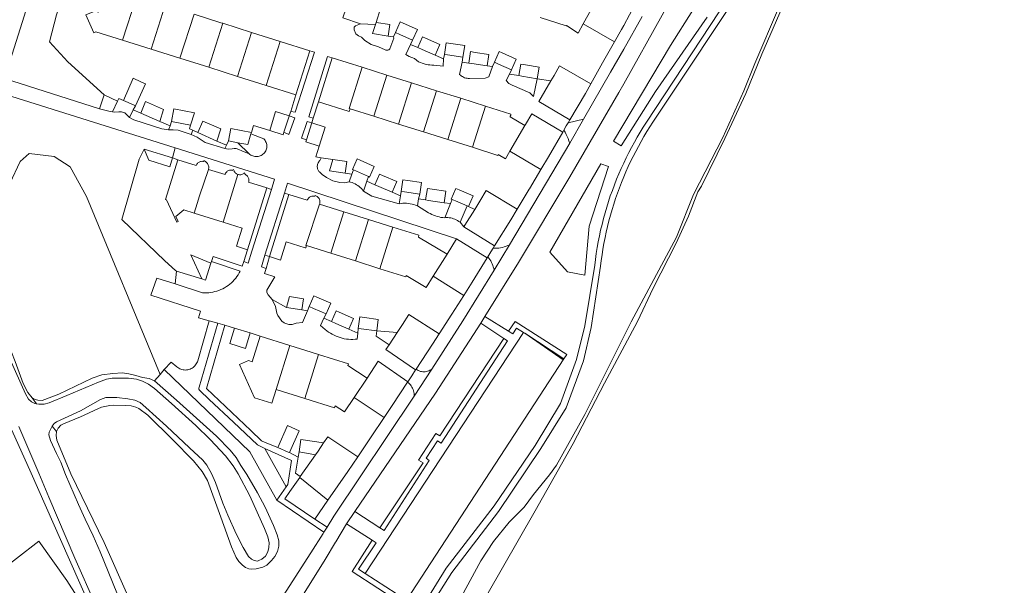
# Model space of a CAD drawing. Header units: metres. Extents: x 89888 to 94270, y 464165 to 468904.
# Tile 197 of 256: x 93874 to 94080, y 465844 to 465963. Entities that reach past the tile are written whole.
import ezdxf

# ---------------------------------------------------------------- set-up
doc = ezdxf.new("R2010")
doc.units = ezdxf.units.M
for name, color, linetype, lineweight in [('B_BEBOUWINGSGRENS_0', 251, 'CONTINUOUS', 13), ('B_TUSSENMUUR_0', 251, 'CONTINUOUS', 13), ('G_GRENS_ALGEMEEN_0', 251, 'CONTINUOUS', 13), ('T_CULTUURGRENS_0', 251, 'CONTINUOUS', 13), ('T_HEK_LIJN_0', 251, 'CONTINUOUS', 13), ('T_MUUR_30CM_LIJN_0', 251, 'CONTINUOUS', 13), ('V_WEGGRENS_0', 251, 'CONTINUOUS', 13), ('W_WATERGRENS_0', 251, 'CONTINUOUS', 13)]:
    doc.layers.add(name, color=color, linetype=linetype, lineweight=lineweight)

# ---------------------------------------------------------------- blocks, each defined once
blk = doc.blocks.new('OGT_BLOK3_ACAD_1_FMEBLOCK33')
at = {"layer": 'W_WATERGRENS_0'}
blk.add_lwpolyline([(42.78, 55.08), (40.82, 53.74), (40.24, 53.04), (28.48, 19.88), (22.49, 4.35), (10.97, -23.57), (7.21, -31.95), (-7.9, -66.69), (-11.24, -74.91), (-15.67, -84.32), (-20.51, -94.31), (-21.29, -95.44), (-23.23, -100.52), (-25.81, -106.18), (-30.61, -115.6), (-33.93, -122.58), (-40.78, -135.47), (-47.38, -148.09), (-55.31, -162.14), (-71.94, -191.2)], dxfattribs=at)

msp = doc.modelspace()

# ---------------------------------------------------------------- linework, layer by layer
at = {"layer": 'B_BEBOUWINGSGRENS_0'}
for p, q in [((93916.18, 465961.83), (93922.17, 465959.93)), ((93948.09, 465961.54), (93948.24, 465962.02)), ((93998.1, 465957.96), (93991.55, 465961.71)), ((93922.17, 465959.93), (93928.17, 465958.03)), ((93901.25, 465956.39), (93895.25, 465958.28)), ((93928.17, 465958.03), (93934.38, 465956.07)), ((93907.24, 465954.51), (93901.25, 465956.39)), ((93934.38, 465956.07), (93931.46, 465946.9)), ((93913.26, 465952.62), (93907.24, 465954.51)), ((93936.19, 465945.39), (93939.07, 465954.6)), ((93939.07, 465954.6), (93945.31, 465952.64)), ((93919.25, 465950.73), (93913.26, 465952.62)), ((93945.31, 465952.64), (93950.49, 465951.01)), ((93925.25, 465948.85), (93919.25, 465950.73)), ((93950.49, 465951.01), (93955.64, 465949.39)), ((93955.64, 465949.39), (93960.86, 465947.74)), ((93931.46, 465946.9), (93925.25, 465948.85)), ((93960.86, 465947.74), (93965.94, 465946.14)), ((93965.94, 465946.14), (93971.09, 465944.52)), ((93903.03, 465941.31), (93899.03, 465943.05)), ((93947.77, 465942.38), (93942.81, 465943.95)), ((93909.48, 465940.55), (93905.47, 465941.33)), ((93930.04, 465942.38), (93928.99, 465939.04)), ((93930.07, 465942.51), (93930.04, 465942.38)), ((93933.68, 465937.44), (93934.8, 465941.01)), ((93952.92, 465940.76), (93947.77, 465942.38)), ((93914.96, 465937.22), (93910.97, 465938.99)), ((93922.17, 465938.97), (93922.09, 465938.72)), ((93958.13, 465939.12), (93952.92, 465940.76)), ((93963.23, 465937.52), (93958.13, 465939.12)), ((93919.35, 465936.86), (93917.4, 465937.24)), ((93968.38, 465935.9), (93963.23, 465937.52)), ((93899.74, 465935.53), (93905.69, 465933.71)), ((93982.7, 465931.25), (93976.23, 465935.11)), ((93925.4, 465927.41), (93921.36, 465914.51)), ((93925.96, 465913.06), (93930.02, 465926.03)), ((93936.44, 465924.02), (93941.48, 465922.44)), ((93941.48, 465922.44), (93946.63, 465920.82)), ((93967.56, 465923.51), (93967.26, 465923.64)), ((93916.26, 465920.27), (93910.24, 465922.15)), ((93946.63, 465920.82), (93951.77, 465919.21)), ((93973, 465915.29), (93966.62, 465919.31)), ((93963.07, 465913.54), (93965.07, 465916.8)), ((93965.07, 465916.8), (93971.45, 465912.78)), ((93938.76, 465913.77), (93933.69, 465915.36)), ((93943.91, 465912.15), (93938.76, 465913.77)), ((93949.05, 465910.54), (93943.91, 465912.15)), ((93966.56, 465904.93), (93960.18, 465908.98)), ((93932.73, 465901.91), (93929.5, 465902.41)), ((93918.66, 465898.13), (93921.92, 465897.11)), ((93924.03, 465896.46), (93930.23, 465894.49)), ((93950.95, 465894.64), (93952.62, 465897.17)), ((93956.59, 465889.51), (93956.51, 465889.39)), ((93933.36, 465883.39), (93927.36, 465885.28)), ((93954.89, 465886.92), (93954.83, 465886.83)), ((93949.93, 465879.42), (93943.65, 465883.61)), ((93931.94, 465871.16), (93932.13, 465872.29)), ((93932.28, 465866.92), (93932.4, 465867.09)), ((93938.17, 465862.18), (93932.28, 465866.92))]:
    msp.add_line(p, q, dxfattribs=at)
for points in [[(93895.25, 465958.28), (93889.66, 465960.04), (93889.22, 465959.83), (93887.6, 465963.56), (93889.48, 465964.36), (93890.23, 465964.12), (93891.92, 465969.47)], [(94002.43, 465965.79), (94000, 465961.34), (93999.57, 465960.55), (93998.1, 465957.96)], [(93910.18, 465963.72), (93915.79, 465961.95), (93916.18, 465961.83)], [(93950.77, 465959.16), (93947.5, 465959.68), (93948.09, 465961.54)], [(93948.24, 465962.02), (93951.14, 465961.56), (93950.77, 465959.16)], [(93952.29, 465959.91), (93953.28, 465962.14), (93953.92, 465961.86), (93956.87, 465960.54), (93955.88, 465958.31)], [(93991.55, 465961.71), (93990.48, 465959.79), (93988.02, 465961.38), (93988, 465961.31), (93982.56, 465963.01)], [(93955.88, 465958.31), (93953.19, 465959.51), (93952.29, 465959.91)], [(93956.98, 465956.74), (93957.95, 465958.97), (93958.59, 465958.7), (93961.54, 465957.4), (93960.56, 465955.17)], [(93962.51, 465955.33), (93962.88, 465957.75), (93963.9, 465957.59), (93966.77, 465957.15), (93966.4, 465954.73)], [(93960.56, 465955.17), (93957.86, 465956.36), (93956.98, 465956.74)], [(93966.4, 465954.73), (93963.17, 465955.23), (93962.51, 465955.33)], [(93967.6, 465953.51), (93967.96, 465955.91), (93968.97, 465955.75), (93971.81, 465955.33), (93971.45, 465952.93)], [(93972.97, 465953.69), (93973.96, 465955.92), (93974.58, 465955.65), (93977.55, 465954.34), (93976.56, 465952.1)], [(93971.45, 465952.93), (93968.24, 465953.42), (93967.6, 465953.51)], [(93976.56, 465952.1), (93973.85, 465953.3), (93972.97, 465953.69)], [(93978.1, 465950.88), (93978.49, 465953.27), (93979.47, 465953.11), (93982.34, 465952.64), (93981.95, 465950.24)], [(93984.8, 465949.77), (93985.47, 465950.91), (93986.6, 465952.91), (93993.14, 465949.16)], [(93895.43, 465945.7), (93897.49, 465950.33), (93899.09, 465949.61), (93900.01, 465949.2), (93897.95, 465944.58)], [(93981.95, 465950.24), (93978.74, 465950.77), (93978.1, 465950.88)], [(93988.75, 465941.63), (93982.25, 465945.45), (93984.8, 465949.77)], [(93993.14, 465949.16), (93992.01, 465947.15), (93988.75, 465941.63)], [(93897.95, 465944.58), (93897.54, 465944.76), (93895.43, 465945.7)], [(93899.03, 465943.05), (93900.07, 465945.46), (93903.83, 465943.83), (93903.03, 465941.31)], [(93942.81, 465943.95), (93942.63, 465943.37), (93942.43, 465943.44), (93936.19, 465945.39)], [(93905.47, 465941.33), (93905.97, 465943.91), (93910.25, 465943.08), (93909.48, 465940.55)], [(93926, 465939.41), (93927.25, 465943.39), (93930.07, 465942.51)], [(93971.09, 465944.52), (93976.43, 465942.84), (93976.38, 465942.65), (93976.3, 465942.4), (93976.26, 465942.29), (93979.36, 465940.46)], [(93979.36, 465940.46), (93979.5, 465940.7), (93980.77, 465942.9), (93987.27, 465939.08)], [(93910.97, 465938.99), (93912.03, 465941.39), (93915.77, 465939.73), (93914.96, 465937.22)], [(93934.8, 465941.01), (93937.62, 465940.12), (93936.36, 465936.16)], [(93917.4, 465937.24), (93917.9, 465939.8), (93922.17, 465938.97)], [(93928.99, 465939.04), (93928.82, 465938.51), (93926, 465939.41)], [(93987.27, 465939.08), (93984.3, 465933.91), (93982.7, 465931.25)], [(93922.09, 465938.72), (93921.4, 465936.47), (93919.35, 465936.86)], [(93936.36, 465936.16), (93933.56, 465937.04), (93933.68, 465937.44)], [(93905.69, 465933.71), (93905.1, 465931.83), (93900.77, 465933.2), (93899.74, 465935.53)], [(93976.23, 465935.11), (93975.27, 465933.52), (93973.77, 465934.39), (93973.72, 465934.21), (93968.38, 465935.9)], [(93910.24, 465922.15), (93908.07, 465922.83), (93906.39, 465921.41), (93906.86, 465920.39), (93906.57, 465920.25), (93904.4, 465924.96), (93904.22, 465925.02), (93906.83, 465933.31)], [(93906.83, 465933.31), (93910.64, 465932.11), (93910.7, 465932.26), (93910.78, 465932.4), (93910.88, 465932.53), (93910.99, 465932.65), (93911.12, 465932.74), (93911.25, 465932.83), (93911.4, 465932.9), (93911.55, 465932.94), (93911.71, 465932.97), (93911.87, 465932.98), (93912.04, 465932.97), (93912.19, 465932.94), (93912.26, 465933.12), (93912.43, 465933.04), (93912.6, 465932.94), (93912.74, 465932.82), (93912.88, 465932.69), (93912.99, 465932.54), (93913.09, 465932.37), (93913.16, 465932.2), (93913.22, 465932.02), (93913.25, 465931.83), (93913.26, 465931.72), (93913.26, 465931.62), (93913.25, 465931.51), (93913.23, 465931.41), (93913.21, 465931.3)], [(93941.77, 465930.52), (93938.49, 465931.01), (93939.2, 465933.35)], [(93939.2, 465933.35), (93942.12, 465932.92), (93941.77, 465930.52)], [(93943.49, 465931.19), (93943.28, 465931.28), (93944.27, 465933.49), (93944.89, 465933.22), (93947.85, 465931.91), (93946.87, 465929.69), (93946.68, 465929.77)], [(93913.21, 465931.3), (93916.66, 465930.22), (93916.71, 465930.38), (93916.79, 465930.53), (93916.89, 465930.67), (93917.01, 465930.79), (93917.14, 465930.9), (93917.28, 465930.98), (93917.43, 465931.05), (93917.6, 465931.1), (93917.76, 465931.13), (93917.93, 465931.13), (93918.1, 465931.11), (93918.26, 465931.07), (93918.3, 465931.23), (93918.47, 465931.24), (93918.51, 465931.11), (93918.55, 465930.97), (93918.61, 465930.85), (93918.68, 465930.73), (93918.77, 465930.62), (93918.87, 465930.52), (93918.97, 465930.43), (93919.09, 465930.35), (93919.21, 465930.28), (93919.34, 465930.23)], [(93919.34, 465930.23), (93919.5, 465930.19), (93919.66, 465930.16), (93919.82, 465930.16), (93919.98, 465930.18), (93920.14, 465930.21), (93920.29, 465930.27), (93920.44, 465930.34), (93920.57, 465930.43), (93920.69, 465930.54), (93920.83, 465930.42), (93920.79, 465930.26), (93920.95, 465930.2), (93921.09, 465930.11), (93921.22, 465930), (93921.34, 465929.88), (93921.44, 465929.75), (93921.52, 465929.6), (93921.59, 465929.44), (93921.63, 465929.28), (93921.65, 465929.11), (93921.64, 465928.94), (93921.62, 465928.77), (93921.57, 465928.61), (93925.4, 465927.41)], [(93946.68, 465929.77), (93944.15, 465930.89), (93943.49, 465931.19)], [(93947.99, 465928.08), (93948.96, 465930.3), (93949.55, 465930.04), (93952.55, 465928.73), (93951.57, 465926.51)], [(93953.5, 465926.69), (93953.85, 465929.1), (93954.91, 465928.95), (93957.76, 465928.52), (93957.4, 465926.11)], [(93951.57, 465926.51), (93948.82, 465927.72), (93947.99, 465928.08)], [(93957.4, 465926.11), (93954.16, 465926.59), (93953.5, 465926.69)], [(93958.6, 465924.92), (93958.96, 465927.32), (93959.97, 465927.16), (93962.84, 465926.73), (93962.48, 465924.33)], [(93964.13, 465925.02), (93963.96, 465925.1), (93964.94, 465927.32), (93965.59, 465927.04), (93968.54, 465925.73), (93967.56, 465923.51)], [(93968.86, 465922.93), (93969.95, 465924.68), (93971.27, 465926.87), (93977.74, 465923.01)], [(93930.02, 465926.03), (93933.86, 465924.83), (93933.92, 465924.98), (93934.01, 465925.12), (93934.1, 465925.25), (93934.21, 465925.36), (93934.34, 465925.46), (93934.48, 465925.55), (93934.62, 465925.61), (93934.78, 465925.66), (93934.94, 465925.69), (93935.1, 465925.7), (93935.26, 465925.69), (93935.42, 465925.66), (93935.48, 465925.84), (93935.65, 465925.77), (93935.82, 465925.69), (93935.96, 465925.59), (93936.1, 465925.47), (93936.22, 465925.33), (93936.32, 465925.18), (93936.4, 465925.02), (93936.46, 465924.85), (93936.5, 465924.67), (93936.51, 465924.54), (93936.51, 465924.41), (93936.5, 465924.28), (93936.47, 465924.15), (93936.44, 465924.02)], [(93962.48, 465924.33), (93959.23, 465924.82), (93958.6, 465924.92)], [(93967.26, 465923.64), (93964.85, 465924.7), (93964.13, 465925.02)], [(93966.62, 465919.31), (93966.81, 465919.6), (93968.86, 465922.93)], [(93977.74, 465923.01), (93976.38, 465920.74), (93973, 465915.29)], [(93921.36, 465914.51), (93919.04, 465915.23), (93920.23, 465919.03), (93916.26, 465920.27)], [(93951.77, 465919.21), (93957.19, 465917.51), (93957.08, 465917.15), (93963.07, 465913.54)], [(93933.69, 465915.36), (93933.54, 465914.88), (93933.43, 465914.92), (93929.47, 465916.16), (93928.27, 465912.34), (93925.96, 465913.06)], [(93911.8, 465908.39), (93909.55, 465913.45), (93913.69, 465911.7)], [(93971.45, 465912.78), (93968.33, 465907.7), (93966.56, 465904.93)], [(93913.69, 465911.7), (93912.57, 465908.17), (93911.8, 465908.39)], [(93960.18, 465908.98), (93958.69, 465906.62), (93954.56, 465909.14), (93954.47, 465908.84), (93949.05, 465910.54)], [(93929.5, 465902.41), (93930.14, 465904.74), (93933.1, 465904.27), (93932.73, 465901.91)], [(93934.24, 465902.65), (93935.21, 465904.87), (93935.88, 465904.58), (93938.78, 465903.3), (93937.8, 465901.08)], [(93937.8, 465901.08), (93935.15, 465902.25), (93934.24, 465902.65)], [(93938.93, 465899.47), (93939.91, 465901.7), (93940.54, 465901.42), (93943.5, 465900.12), (93942.52, 465897.9)], [(93944.5, 465898.05), (93944.82, 465900.45), (93945.85, 465900.31), (93948.69, 465899.93), (93948.37, 465897.53)], [(93952.62, 465897.17), (93953.74, 465898.85), (93955.1, 465900.99), (93961.46, 465896.94)], [(93921.92, 465897.11), (93920.92, 465893.85), (93917.67, 465894.87), (93918.66, 465898.13)], [(93942.52, 465897.9), (93939.81, 465899.09), (93938.93, 465899.47)], [(93948.37, 465897.53), (93945.11, 465897.97), (93944.5, 465898.05)], [(93927.36, 465885.28), (93926.46, 465882.42), (93922.82, 465883.58), (93919.68, 465890.54), (93921.56, 465891.36), (93922.34, 465891.1), (93924.03, 465896.46)], [(93961.46, 465896.94), (93960.07, 465894.76), (93956.59, 465889.51)], [(93930.23, 465894.49), (93934.7, 465893.08), (93936.23, 465892.59)], [(93956.51, 465889.39), (93950.31, 465893.67), (93950.95, 465894.64)], [(93936.23, 465892.59), (93942.45, 465890.63), (93942.34, 465890.31), (93946.37, 465887.68)], [(93946.37, 465887.68), (93948.68, 465891.21), (93954.89, 465886.92)], [(93954.83, 465886.83), (93951.63, 465881.95), (93949.93, 465879.42)], [(93943.65, 465883.61), (93941.63, 465880.6), (93939.68, 465881.84), (93939.55, 465881.44), (93933.36, 465883.39)], [(93927.67, 465873.17), (93929.7, 465877.78), (93931.38, 465877.01)], [(93931.38, 465877.01), (93932.16, 465876.65), (93930.13, 465872.1)], [(93937.26, 465874.11), (93938.13, 465875.4), (93944.4, 465871.22)], [(93930.13, 465872.1), (93929.89, 465872.2), (93927.67, 465873.17)], [(93932.13, 465872.29), (93932.54, 465874.84), (93937.26, 465874.11)], [(93932.4, 465867.09), (93931.39, 465867.77), (93931.94, 465871.16)], [(93944.4, 465871.22), (93942.33, 465868.15), (93938.17, 465862.18)]]:
    msp.add_lwpolyline(points, dxfattribs=at)
at = {"layer": 'B_TUSSENMUUR_0'}
for p, q in [((93895.25, 465958.28), (93898.18, 465967.5)), ((93901.25, 465956.39), (93904.18, 465965.61)), ((93991.55, 465961.71), (93994.71, 465967.38)), ((93907.24, 465954.51), (93910.18, 465963.72)), ((93913.26, 465952.62), (93916.18, 465961.83)), ((93919.25, 465950.73), (93922.17, 465959.93)), ((93925.25, 465948.85), (93928.17, 465958.03)), ((93947.77, 465942.38), (93950.49, 465951.01)), ((93955.64, 465949.39), (93952.92, 465940.76)), ((93958.13, 465939.12), (93960.86, 465947.74)), ((93963.23, 465937.52), (93965.94, 465946.14)), ((93968.38, 465935.9), (93971.09, 465944.52)), ((93976.23, 465935.11), (93979.36, 465940.46)), ((93919.34, 465930.23), (93916.26, 465920.27)), ((93941.48, 465922.44), (93938.76, 465913.77)), ((93946.63, 465920.82), (93943.91, 465912.15)), ((93951.77, 465919.21), (93949.05, 465910.54)), ((93963.07, 465913.54), (93960.18, 465908.98)), ((93930.23, 465894.49), (93927.36, 465885.28)), ((93943.65, 465883.61), (93946.37, 465887.68)), ((93935.59, 465871.66), (93932.13, 465872.29)), ((93932.4, 465867.09), (93935.59, 465871.66))]:
    msp.add_line(p, q, dxfattribs=at)
for points in [[(93942.81, 465943.95), (93942.61, 465944.01), (93945.31, 465952.64)], [(93913.21, 465931.3), (93911.35, 465925.73), (93910.85, 465924.13), (93910.24, 465922.15)], [(93936.44, 465924.02), (93933.58, 465915.39), (93933.69, 465915.36)], [(93933.36, 465883.39), (93935.04, 465888.77), (93935.61, 465890.61), (93936.23, 465892.59)], [(93937.26, 465874.11), (93936.13, 465872.43), (93935.59, 465871.66)]]:
    msp.add_lwpolyline(points, dxfattribs=at)
at = {"layer": 'G_GRENS_ALGEMEEN_0'}
msp.add_line((93905.69, 465933.71), (93906.83, 465933.31), dxfattribs=at)
msp.add_lwpolyline([(93942.68, 465967.07), (93949.14, 465964.88), (93948.24, 465962.02)], dxfattribs=at)
at = {"layer": 'T_CULTUURGRENS_0'}
for p, q in [((94006.67, 465947.57), (94017.45, 465963.08)), ((93891.4, 465946.86), (93890.45, 465943.97)), ((93895.1, 465920.81), (93904.09, 465912.15)), ((93925.02, 465913.36), (93925.96, 465913.06)), ((93906.23, 465907.34), (93906.5, 465910.01)), ((93906.5, 465910.01), (93911.8, 465908.39)), ((93977.58, 465898.13), (93979.05, 465897.22)), ((93979.05, 465897.22), (93979.06, 465897.22)), ((93988.1, 465892.63), (93987.5, 465891.72)), ((93987.5, 465891.72), (93988.1, 465892.63)), ((93903.95, 465889.44), (93903.12, 465888.4)), ((93901.92, 465887.11), (93903.12, 465888.4)), ((93876.34, 465883.57), (93877.23, 465882.29)), ((93880.51, 465877.64), (93881.41, 465876.5)), ((93924.96, 465872.93), (93929.47, 465864.95)), ((93958.05, 465869.96), (93949.05, 465856.39)), ((93935.47, 465858.22), (93938.17, 465862.18)), ((93944.6, 465847.73), (93945.93, 465846.84)), ((93945.93, 465846.84), (93954.57, 465841.26))]:
    msp.add_line(p, q, dxfattribs=at)
for points in [[(93884.16, 465970.95), (93883.32, 465968.97), (93881.42, 465963.58), (93879.97, 465957.94), (93883.83, 465953.78), (93891.4, 465946.86)], [(93965.18, 465840.32), (93970.11, 465849.49), (93972.81, 465853.49), (93976.03, 465857.53), (93979.18, 465860.72), (93981.17, 465863.35), (93984.47, 465867.42), (93985.96, 465869.46), (93991.87, 465880.05), (94001.58, 465899.42), (94011.03, 465917.09), (94014.58, 465926.07), (94020.75, 465937.93), (94025.15, 465947.7), (94027.42, 465953.4), (94032.35, 465964.97)], [(94014.46, 465964.57), (94009.8, 465957.19), (93997.87, 465937.2), (93999.46, 465936.24), (94006.67, 465947.57)], [(93884.3, 465931.82), (93880.97, 465933.96), (93875.73, 465934.6), (93873.82, 465932.93), (93871.68, 465928.33), (93869.45, 465920.86), (93865.01, 465909.98), (93861.84, 465904.4)], [(93903.12, 465888.4), (93887.72, 465925.62), (93884.3, 465931.82)], [(93984.57, 465913.97), (93988.27, 465909.86), (93991.91, 465909.21), (93992.8, 465919.45), (93996.81, 465931.89), (93995.25, 465932.47), (93984.57, 465913.97)], [(93903.95, 465889.44), (93905.43, 465891.03), (93906.59, 465890.02), (93906.78, 465889.87), (93906.99, 465889.74), (93907.2, 465889.62), (93907.43, 465889.53), (93907.66, 465889.45), (93907.91, 465889.4), (93908.15, 465889.37), (93908.4, 465889.36), (93908.64, 465889.37), (93908.89, 465889.41), (93909.12, 465889.47), (93909.36, 465889.55), (93909.58, 465889.65), (93909.8, 465889.77), (93910, 465889.91), (93910.19, 465890.07), (93910.36, 465890.25), (93910.52, 465890.44), (93910.66, 465890.64), (93910.78, 465890.85), (93910.88, 465891.08), (93910.95, 465891.31), (93913.34, 465899.63)], [(93975.95, 465897.46), (93977.29, 465899.47), (93988.1, 465892.63)], [(93977.58, 465898.13), (93976.83, 465896.91), (93975.95, 465897.46)], [(93870.48, 465897.02), (93872.76, 465891.14), (93874.46, 465886.53), (93875.41, 465884.65), (93876.34, 465883.57)], [(93974.93, 465895.97), (93975.74, 465895.44), (93961.84, 465874.08), (93961.08, 465874.56), (93958.68, 465870.96), (93959.35, 465870.47), (93949.91, 465855.82), (93949.05, 465856.39)], [(93974.93, 465895.97), (93961.55, 465875.61), (93960.73, 465876.1), (93957.13, 465870.51), (93958.05, 465869.96)], [(93979.06, 465897.22), (93979.18, 465897.15), (93979.31, 465897.05)], [(93979.31, 465897.05), (93987.37, 465891.51), (93987.5, 465891.72)], [(93927.5, 465862.14), (93921.83, 465872.29), (93903.95, 465889.44)], [(93876.34, 465883.57), (93876.99, 465883.19), (93877.5, 465883.04), (93878.42, 465883.02), (93881.93, 465884.34), (93888.89, 465887.66), (93890.91, 465888.32), (93893.18, 465888.66), (93895.24, 465888.74), (93896.58, 465888.57), (93898.04, 465888.2), (93899.41, 465887.78), (93900.78, 465887.59), (93901.92, 465887.11)], [(93901.92, 465887.11), (93906.55, 465883.05), (93914.85, 465875.5), (93917.72, 465872.61), (93918.96, 465871.05), (93919.99, 465869.37), (93921.19, 465867.49), (93923.45, 465863.67), (93925.03, 465860.72), (93926.81, 465856.88), (93927.55, 465854.92), (93927.9, 465853.69), (93927.91, 465852.54), (93927.63, 465851.43), (93927.1, 465850.41), (93926.4, 465849.53), (93925.41, 465848.6), (93924.54, 465848.16), (93923.19, 465847.8), (93922.3, 465847.76), (93921.62, 465847.83), (93920.93, 465848.1), (93920.31, 465848.54), (93919.58, 465849.32), (93918.99, 465850.19), (93917.99, 465852.41), (93915.8, 465858.61), (93914.13, 465863.19), (93913.01, 465866.25), (93911.89, 465868.13), (93910.04, 465870.36), (93905.67, 465874.87), (93900.51, 465879.91), (93898.67, 465881.32), (93898.05, 465881.61), (93897.02, 465881.86), (93895.85, 465881.94), (93893.44, 465882.03), (93892.58, 465881.93), (93890.86, 465881.56), (93889.44, 465880.98), (93888.12, 465880.37), (93886.44, 465879.54), (93882.92, 465878.11), (93882.37, 465877.8), (93881.79, 465877.18), (93881.41, 465876.5)], [(93907.15, 465811.28), (93906.36, 465810.5), (93905.66, 465810.11), (93905.06, 465809.92), (93904.42, 465809.85), (93903.68, 465809.95), (93902.94, 465810.19), (93901.75, 465810.88), (93901.02, 465811.61), (93900.33, 465812.77), (93897.7, 465818.98), (93893.68, 465827.95), (93888.46, 465839.92), (93882.3, 465853.94), (93876.16, 465867.79), (93872.07, 465876.79)], [(93881.41, 465876.5), (93881.36, 465875.7), (93881.52, 465874.69), (93884.41, 465867.66), (93891.4, 465853.31), (93896.65, 465841.53), (93902.51, 465828.2), (93905.22, 465822.1), (93906.82, 465818.17), (93907.59, 465816.29), (93907.8, 465815.22), (93907.91, 465813.56), (93907.65, 465812.16)], [(93954.57, 465841.26), (93953.99, 465840.28), (93943.26, 465847.23), (93947.4, 465853.77)], [(93947.4, 465853.77), (93948.23, 465853.24), (93944.6, 465847.73)]]:
    msp.add_lwpolyline(points, dxfattribs=at)
at = {"layer": 'T_HEK_LIJN_0'}
msp.add_line((93891.4, 465946.86), (93894.19, 465945.55), dxfattribs=at)
for points in [[(93899.74, 465935.53), (93898.74, 465933.41), (93895.1, 465920.81)], [(93904.09, 465912.15), (93906.33, 465910.15), (93906.5, 465910.01)]]:
    msp.add_lwpolyline(points, dxfattribs=at)
at = {"layer": 'T_MUUR_30CM_LIJN_0'}
for p, q in [((93920.58, 465912.01), (93921.36, 465914.51)), ((93925.96, 465913.06), (93925.23, 465910.56))]:
    msp.add_line(p, q, dxfattribs=at)
for points in [[(93998.1, 465957.96), (93995.6, 465953.53), (93993.14, 465949.16)], [(93982.7, 465931.25), (93980.28, 465927.21), (93980.24, 465927.14), (93977.74, 465923.01)], [(93966.56, 465904.93), (93964.06, 465901.03), (93961.46, 465896.94)], [(93949.93, 465879.42), (93947.2, 465875.37), (93944.4, 465871.22)]]:
    msp.add_lwpolyline(points, dxfattribs=at)
at = {"layer": 'V_WEGGRENS_0'}
for p, q in [((93870.56, 465950.25), (93878.37, 465975.02)), ((93952.29, 465959.91), (93951.88, 465958.99)), ((93950.77, 465959.16), (93951.88, 465958.99)), ((93955.47, 465957.4), (93955.88, 465958.31)), ((93955.47, 465957.4), (93956.98, 465956.74)), ((93962.51, 465955.33), (93962.36, 465954.38)), ((93960.56, 465955.17), (93962.36, 465954.38)), ((93966.24, 465953.72), (93966.4, 465954.73)), ((93966.24, 465953.72), (93967.6, 465953.51)), ((93972.97, 465953.69), (93972.56, 465952.77)), ((93971.45, 465952.93), (93972.56, 465952.77)), ((93976.16, 465951.2), (93976.56, 465952.1)), ((93976.16, 465951.2), (93978.1, 465950.88)), ((93890.45, 465943.97), (93870.56, 465950.25)), ((93984.8, 465949.77), (93981.95, 465950.24)), ((93869.6, 465947.3), (93906.23, 465935.8)), ((93894.19, 465945.55), (93893.13, 465943.3)), ((93930.44, 465943.4), (93931.46, 465946.9)), ((93936.19, 465945.39), (93935.11, 465942.01)), ((93896.71, 465942.16), (93897.46, 465943.73)), ((93897.46, 465943.73), (93897.95, 465944.58)), ((93897.46, 465943.73), (93899.03, 465943.05)), ((93930.44, 465943.4), (93930.07, 465942.51)), ((93903.03, 465941.31), (93905.17, 465940.38)), ((93905.47, 465941.33), (93905.17, 465940.38)), ((93930.07, 465942.51), (93931.23, 465942.03)), ((93933.81, 465941.27), (93934.8, 465941.01)), ((93934.8, 465941.01), (93935.11, 465942.01)), ((93991.61, 465941.75), (93988.38, 465941.01)), ((93988.38, 465941.01), (93988.75, 465941.63)), ((93988.71, 465936.77), (93991.61, 465941.75)), ((93905.17, 465940.38), (93904.86, 465939.55)), ((93909.59, 465938.56), (93909.9, 465939.46)), ((93909.9, 465939.46), (93910.97, 465938.99)), ((93987.27, 465939.08), (93987.49, 465939.48)), ((93910.83, 465938.04), (93909.59, 465938.56)), ((93914.96, 465937.22), (93916.97, 465936.33)), ((93917.4, 465937.24), (93916.97, 465936.33)), ((93921.68, 465934.57), (93919.35, 465936.86)), ((93988.71, 465936.77), (93976.13, 465915.54)), ((93906.23, 465935.8), (93905.69, 465933.71)), ((93916.97, 465936.33), (93916.65, 465935.68)), ((93936.79, 465933.71), (93939.2, 465933.35)), ((93941.77, 465930.52), (93943.18, 465930.31)), ((93943.49, 465931.19), (93943.18, 465930.31)), ((93943.18, 465930.31), (93942.6, 465928.69)), ((93945.61, 465926.77), (93946.34, 465928.81)), ((93946.34, 465928.81), (93946.68, 465929.77)), ((93946.34, 465928.81), (93947.99, 465928.08)), ((93925.4, 465927.41), (93926.35, 465927.12)), ((93951.57, 465926.51), (93953.35, 465925.73)), ((93953.5, 465926.69), (93953.35, 465925.73)), ((93925.02, 465913.36), (93929.07, 465926.32)), ((93929.07, 465926.32), (93930.02, 465926.03)), ((93953.35, 465925.73), (93953.09, 465924.12)), ((93956.87, 465923.66), (93957.12, 465925.14)), ((93957.12, 465925.14), (93957.4, 465926.11)), ((93957.12, 465925.14), (93958.6, 465924.92)), ((93964.13, 465925.02), (93963.78, 465924.13)), ((93962.48, 465924.33), (93963.78, 465924.13)), ((93963.78, 465924.13), (93962.6, 465921.17)), ((93965.79, 465920.23), (93967.26, 465923.64)), ((93967.56, 465923.51), (93968.86, 465922.93)), ((93966.62, 465919.31), (93965.79, 465920.23)), ((93972.71, 465914.81), (93973, 465915.29)), ((93972.91, 465910.2), (93976.13, 465915.54)), ((93913.69, 465911.7), (93913.82, 465912.04)), ((93971.45, 465912.78), (93971.61, 465913.04)), ((93926.54, 465904.09), (93929.5, 465902.41)), ((93932.73, 465901.91), (93933.9, 465901.72)), ((93934.24, 465902.65), (93933.9, 465901.72)), ((93937.33, 465900.18), (93937.8, 465901.08)), ((93937.33, 465900.18), (93938.93, 465899.47)), ((93971, 465900.51), (93970.13, 465899.12)), ((93975.95, 465897.46), (93971, 465900.51)), ((93913.34, 465899.63), (93915.16, 465899.13)), ((93916.63, 465898.73), (93915.16, 465899.13)), ((93916.63, 465898.73), (93918.66, 465898.13)), ((93942.52, 465897.9), (93944.43, 465897.05)), ((93944.5, 465898.05), (93944.43, 465897.05)), ((93970.13, 465899.12), (93974.93, 465895.97)), ((93979.05, 465897.22), (93977.58, 465898.13)), ((93921.92, 465897.11), (93924.03, 465896.46)), ((93945.93, 465846.84), (93979.05, 465897.22)), ((93948.37, 465897.53), (93952.62, 465897.17)), ((93979.06, 465897.22), (93979.05, 465897.22)), ((93979.05, 465897.22), (93979.05, 465897.22)), ((93979.31, 465897.05), (93979.06, 465897.22)), ((93987.5, 465891.72), (93979.31, 465897.05)), ((93954.57, 465841.26), (93987.5, 465891.72)), ((93987.5, 465891.72), (93987.5, 465891.72)), ((93956.22, 465883.92), (93959.93, 465889.57)), ((93931.94, 465871.16), (93930.13, 465872.1)), ((93929.47, 465864.95), (93927.5, 465862.14)), ((93927.5, 465862.14), (93937.33, 465855.49)), ((93943.83, 465859.81), (93942.03, 465857.18)), ((93949.05, 465856.39), (93943.83, 465859.81)), ((93937.99, 465856.54), (93935.47, 465858.22)), ((93937.33, 465855.49), (93937.99, 465856.54)), ((93939.8, 465853.42), (93942.03, 465857.18)), ((93942.03, 465857.18), (93947.4, 465853.77)), ((93937.33, 465855.49), (93937.16, 465855.22))]:
    msp.add_line(p, q, dxfattribs=at)
for points in [[(93971, 465900.51), (93978.02, 465911.8), (93988.75, 465929.71), (93999.01, 465947.38), (94000, 465949.16), (94008.04, 465963.5), (94017.85, 465981.68), (94026.15, 465997.7), (94027.29, 466000), (94034.77, 466015.1), (94043.19, 466032.9)], [(93954.52, 465831.9), (93964.06, 465847.07), (93973.84, 465859.77), (93982.68, 465872.96), (93987.95, 465881.48), (93991.6, 465891.26), (93993.23, 465898.23), (93995.17, 465911.05), (93995.32, 465912.25), (93995.48, 465913.45), (93995.67, 465914.64), (93995.88, 465915.83), (93996.11, 465917.02), (93996.36, 465918.2), (93996.63, 465919.37), (93996.92, 465920.55), (93997.24, 465921.71), (93997.57, 465922.88), (93997.92, 465924.03), (93998.3, 465925.18), (93998.69, 465926.32), (93999.11, 465927.46), (93999.54, 465928.58), (94000, 465929.7), (94000.46, 465930.79), (94000.95, 465931.87), (94001.45, 465932.94), (94001.97, 465934.01), (94002.51, 465935.06), (94003.07, 465936.1), (94003.65, 465937.14), (94004.24, 465938.16), (94004.85, 465939.18), (94005.48, 465940.18), (94006.13, 465941.17), (94026.67, 465972.11)], [(94025.78, 465973.09), (94004.76, 465941.13), (94004.1, 465940.11), (94003.46, 465939.07), (94002.84, 465938.02), (94002.23, 465936.96), (94001.64, 465935.89), (94001.08, 465934.81), (94000.53, 465933.72), (94000, 465932.62), (93999.48, 465931.49), (93998.99, 465930.36), (93998.51, 465929.22), (93998.06, 465928.06), (93997.63, 465926.9), (93997.21, 465925.73), (93996.82, 465924.56), (93996.45, 465923.38), (93996.1, 465922.19), (93995.78, 465920.99), (93995.47, 465919.79), (93995.19, 465918.59), (93994.93, 465917.38), (93994.69, 465916.16), (93994.47, 465914.94), (93994.28, 465913.72), (93994.11, 465912.49), (93993.96, 465911.27)], [(93944.95, 465961.72), (93941.32, 465962.94), (93942.68, 465967.07)], [(93951.88, 465958.99), (93951.93, 465958.72), (93951.14, 465956.47), (93951.04, 465956.38), (93950.93, 465956.3), (93950.81, 465956.25), (93950.68, 465956.21), (93950.55, 465956.19), (93950.42, 465956.2), (93950.29, 465956.22), (93950.16, 465956.26), (93948.74, 465956.87), (93947.2, 465957.37), (93945.9, 465958.22), (93945.2, 465958.94), (93944.54, 465959.18), (93944.02, 465959.65), (93943.63, 465960.46), (93943.66, 465960.98), (93943.95, 465961.31), (93944.95, 465961.72)], [(93944.95, 465961.72), (93946.54, 465961.65), (93948.09, 465961.54)], [(94003.87, 465963.27), (94000, 465956.41), (93997.28, 465951.58), (93991.61, 465941.75)], [(93962.36, 465954.38), (93962.25, 465952.86), (93960.34, 465953.08), (93959.92, 465953.08), (93959.51, 465953.11), (93959.1, 465953.16), (93958.7, 465953.24), (93958.29, 465953.33), (93957.9, 465953.46), (93957.51, 465953.6), (93957.13, 465953.77), (93956.3, 465954.46), (93955.18, 465954.87), (93954.48, 465955.3), (93955.47, 465957.4)], [(93934.38, 465956.07), (93935.34, 465955.77), (93931.35, 465943.23), (93930.44, 465943.4)], [(93935.11, 465942.01), (93934.16, 465942.26), (93938.12, 465954.9), (93939.07, 465954.6)], [(93972.56, 465952.77), (93971.79, 465950.66), (93971.03, 465950.36), (93967.75, 465950.28), (93967.5, 465950.29), (93967.25, 465950.32), (93967, 465950.38), (93966.76, 465950.45), (93966.52, 465950.55), (93966.3, 465950.67), (93966.09, 465950.8), (93965.89, 465950.96), (93965.7, 465951.13), (93966.24, 465953.72)], [(93981.95, 465950.24), (93981.16, 465946.49), (93980.36, 465947.3), (93976.68, 465948.89), (93976.01, 465949.23), (93975.43, 465949.89), (93976.16, 465951.2)], [(93895.43, 465945.7), (93894.46, 465946.13), (93894.19, 465945.55)], [(93893.13, 465943.3), (93892.67, 465943.37), (93890.45, 465943.97)], [(93893.13, 465943.3), (93893.59, 465943.23), (93894.46, 465943.3), (93895.04, 465943.35), (93895.75, 465943.08), (93896.09, 465942.76), (93896.71, 465942.16)], [(93904.86, 465939.55), (93903.45, 465939.73), (93897.57, 465941.65), (93896.71, 465942.16)], [(93931.23, 465942.03), (93929.99, 465938.56), (93928.99, 465939.04)], [(93933.68, 465937.44), (93932.66, 465937.78), (93933.81, 465941.27)], [(93988.38, 465941.01), (93988, 465940.36), (93987.49, 465939.48)], [(93904.86, 465939.55), (93905.83, 465939.59), (93906.84, 465939.52), (93908.14, 465939.05), (93909.59, 465938.56)], [(93909.9, 465939.46), (93909.24, 465939.75), (93909.48, 465940.55)], [(93926, 465939.41), (93922.64, 465940.49), (93922.17, 465938.97)], [(93987.49, 465939.48), (93987.74, 465939.05), (93987.98, 465938.61), (93988.19, 465938.16), (93988.38, 465937.71), (93988.55, 465937.24), (93988.71, 465936.77)], [(93916.65, 465935.68), (93912.53, 465936.88), (93910.83, 465938.04)], [(93922.09, 465938.72), (93924.76, 465937.69), (93924.91, 465937.52), (93925.04, 465937.34), (93925.16, 465937.14), (93925.26, 465936.93), (93925.33, 465936.72), (93925.38, 465936.49), (93925.4, 465936.26), (93925.4, 465936.03), (93925.38, 465935.81), (93925.33, 465935.58), (93925.26, 465935.36), (93925.17, 465935.16), (93925.06, 465934.96), (93924.93, 465934.77), (93924.77, 465934.6), (93924.6, 465934.45), (93924.42, 465934.31), (93924.22, 465934.19), (93924.01, 465934.1), (93923.8, 465934.03), (93923.57, 465933.98), (93923.35, 465933.95), (93923.12, 465933.95), (93922.89, 465933.97), (93922.66, 465934.02), (93922.45, 465934.09), (93922.24, 465934.18), (93922.04, 465934.29), (93921.85, 465934.42), (93921.68, 465934.57)], [(93906.23, 465935.8), (93927.03, 465929.26), (93926.35, 465927.12)], [(93916.65, 465935.68), (93917.33, 465935.49), (93918.15, 465935.55), (93918.57, 465935.64), (93919.01, 465935.66), (93919.55, 465935.45), (93920.17, 465935.16), (93921.68, 465934.57)], [(93936.79, 465933.71), (93935.65, 465933.88), (93936.36, 465936.16)], [(93942.6, 465928.69), (93941.62, 465928.51), (93940.63, 465928.54), (93939.23, 465928.9), (93937.89, 465929.57), (93937.57, 465929.78), (93937.26, 465930.01), (93936.97, 465930.24), (93936.68, 465930.49), (93936.4, 465930.76), (93936.3, 465930.87), (93936.21, 465931), (93936.13, 465931.13), (93936.07, 465931.27), (93936.02, 465931.42), (93935.98, 465931.6), (93935.96, 465931.79), (93935.96, 465931.98), (93935.98, 465932.16), (93936.02, 465932.34), (93936.08, 465932.52), (93936.16, 465932.69), (93936.26, 465932.85), (93936.37, 465933), (93936.5, 465933.14), (93936.79, 465933.71)], [(93942.6, 465928.69), (93942.92, 465928.61), (93943.24, 465928.52), (93943.54, 465928.39), (93943.84, 465928.25), (93944.13, 465928.09), (93944.41, 465927.92), (93944.68, 465927.72), (93944.94, 465927.51), (93945.18, 465927.28), (93945.4, 465927.03), (93945.61, 465926.77)], [(93926.35, 465927.12), (93922.25, 465914.23), (93921.49, 465911.68), (93920.58, 465912.01)], [(93929.07, 465926.32), (93929.72, 465928.41), (93965.07, 465916.8)], [(93953.09, 465924.12), (93947.33, 465925.7), (93945.61, 465926.77)], [(93953.09, 465924.12), (93953.47, 465924.17), (93953.86, 465924.2), (93954.24, 465924.21), (93954.63, 465924.2), (93955.01, 465924.16), (93955.39, 465924.11), (93955.77, 465924.03), (93956.14, 465923.93), (93956.51, 465923.8), (93956.87, 465923.66)], [(93962.6, 465921.17), (93962.2, 465921.21), (93961.8, 465921.26), (93961.4, 465921.34), (93961.01, 465921.43), (93960.63, 465921.55), (93960.25, 465921.69), (93959.88, 465921.86), (93959.52, 465922.04), (93959.17, 465922.24), (93956.87, 465923.66)], [(93962.6, 465921.17), (93962.91, 465921.2), (93963.22, 465921.2), (93963.53, 465921.17), (93963.84, 465921.13), (93964.14, 465921.06), (93964.44, 465920.98), (93964.73, 465920.87), (93965.01, 465920.74), (93965.28, 465920.59), (93965.54, 465920.42), (93965.79, 465920.23)], [(93972.71, 465914.81), (93972.23, 465914.03), (93971.61, 465913.04)], [(93976.13, 465915.54), (93975.77, 465915.37), (93975.41, 465915.22), (93975.04, 465915.09), (93974.66, 465914.99), (93974.27, 465914.9), (93973.89, 465914.85), (93973.49, 465914.81), (93973.1, 465914.8), (93972.71, 465914.81)], [(93913.82, 465912.04), (93919.82, 465910.03), (93919.62, 465909.64), (93919.4, 465909.26), (93919.15, 465908.9), (93918.89, 465908.55), (93918.61, 465908.21), (93918.31, 465907.89), (93917.99, 465907.59), (93917.66, 465907.3), (93917.31, 465907.04), (93916.95, 465906.79), (93916.58, 465906.56), (93916.19, 465906.35), (93915.79, 465906.17), (93915.39, 465906), (93914.97, 465905.86), (93914.55, 465905.74), (93914.12, 465905.64), (93913.69, 465905.57), (93913.26, 465905.52), (93912.82, 465905.49), (93912.38, 465905.49), (93911.95, 465905.51), (93906.23, 465907.34)], [(93920.58, 465912.01), (93920.28, 465911.03), (93914.17, 465913.08), (93913.82, 465912.04)], [(93925.23, 465910.56), (93924.27, 465910.92), (93925.02, 465913.36)], [(93971.61, 465913.04), (93971.83, 465912.76), (93972.03, 465912.47), (93972.21, 465912.17), (93972.37, 465911.86), (93972.52, 465911.54), (93972.64, 465911.22), (93972.75, 465910.89), (93972.84, 465910.55), (93972.91, 465910.2)], [(93926.54, 465904.09), (93925.69, 465905.04), (93925.41, 465905.53), (93925.38, 465906.07), (93927.11, 465908.81), (93924.91, 465909.56), (93925.23, 465910.56)], [(93993.96, 465911.27), (93991.91, 465898.62), (93990.17, 465891.55), (93986.81, 465882.38), (93981.48, 465873.56), (93972.95, 465860.94), (93962.87, 465847.92), (93953.33, 465832.48)], [(93972.91, 465910.2), (93966.39, 465899.66), (93959.93, 465889.57)], [(93906.23, 465907.34), (93902.38, 465908.58), (93901.14, 465905), (93911.52, 465901.68), (93911.12, 465900.29), (93913.34, 465899.63)], [(93933.9, 465901.72), (93932.84, 465899.31), (93931.54, 465899.15), (93931.34, 465899.05), (93931.12, 465898.98), (93930.91, 465898.93), (93930.69, 465898.89), (93930.46, 465898.87), (93930.24, 465898.87), (93930.02, 465898.89), (93929.8, 465898.92), (93929.58, 465898.98), (93929.37, 465899.05), (93929.2, 465899.13), (93929.02, 465899.22), (93928.86, 465899.33), (93928.71, 465899.45), (93928.57, 465899.58), (93927.68, 465900.77), (93927.49, 465901.23), (93927.23, 465902.6), (93926.54, 465904.09)], [(93944.43, 465897.05), (93944.3, 465895.82), (93943.85, 465895.78), (93943.4, 465895.76), (93942.95, 465895.76), (93942.5, 465895.79), (93942.05, 465895.84), (93941.6, 465895.91), (93941.16, 465896.01), (93940.73, 465896.13), (93940.3, 465896.27), (93939.88, 465896.43), (93939.47, 465896.62), (93939.07, 465896.83), (93938.68, 465897.05), (93938.3, 465897.3), (93937.94, 465897.57), (93937.59, 465897.85), (93936.61, 465898.69), (93937.33, 465900.18)], [(93915.16, 465899.13), (93911.23, 465885.76), (93911.21, 465885.54), (93911.22, 465885.35), (93911.32, 465885.17), (93911.41, 465885.06), (93913.37, 465883.21), (93918.47, 465878.49), (93923.45, 465873.71), (93924.96, 465872.93)], [(93927.67, 465873.17), (93925.06, 465874.19), (93924.26, 465874.54), (93922.08, 465876.75), (93912.81, 465885.51), (93916.63, 465898.73)], [(93943.83, 465859.81), (93960.66, 465884.54), (93970.13, 465899.12)], [(93950.95, 465894.64), (93948.23, 465896.44), (93948.37, 465897.53)], [(93956.51, 465889.39), (93955.7, 465888.16), (93954.89, 465886.92)], [(93959.93, 465889.57), (93959.72, 465889.42), (93959.49, 465889.3), (93959.26, 465889.2), (93959.02, 465889.11), (93958.77, 465889.05), (93958.52, 465889.01), (93958.27, 465889), (93958.01, 465889), (93957.76, 465889.03), (93957.51, 465889.08), (93957.27, 465889.16), (93957.03, 465889.25), (93956.8, 465889.37), (93956.59, 465889.51)], [(93954.83, 465886.83), (93955.04, 465886.65), (93955.24, 465886.45), (93955.42, 465886.24), (93955.58, 465886.02), (93955.73, 465885.78), (93955.86, 465885.54), (93955.97, 465885.28), (93956.06, 465885.02), (93956.13, 465884.75), (93956.18, 465884.47), (93956.21, 465884.2), (93956.22, 465883.92)], [(93956.22, 465883.92), (93939.41, 465858.82), (93937.99, 465856.54)], [(93924.96, 465872.93), (93930.56, 465870.45), (93929.82, 465865.4), (93929.47, 465864.95)], [(93935.47, 465858.22), (93929.19, 465862.43), (93930.19, 465864), (93932.28, 465866.92)], [(93937.16, 465855.22), (93934.61, 465851.15), (93924.46, 465835.33), (93914.6, 465820.51), (93908.28, 465811.17)], [(93883.58, 465784.06), (93886.02, 465782.82), (93890.92, 465789.48), (93892.13, 465791.01), (93892.87, 465793.22), (93893.99, 465798.49), (93894.4, 465801.91), (93894.78, 465807.15), (93894.75, 465811.46), (93894.15, 465818.21), (93893.06, 465824.09), (93892.13, 465828.62), (93889.64, 465835.14), (93887.31, 465839.61), (93883.57, 465845.4), (93877.75, 465853.56), (93868.31, 465846.37)], [(93908.9, 465805.53), (93911.18, 465808.86), (93917.49, 465818.43), (93926.74, 465832.36), (93937.62, 465849.76), (93939.77, 465853.37), (93939.8, 465853.42)]]:
    msp.add_lwpolyline(points, dxfattribs=at)
at = {"layer": 'W_WATERGRENS_0'}
for points in [[(93877.23, 465882.29), (93876.92, 465882.34), (93876.18, 465882.69), (93875.56, 465883.3), (93874.95, 465884.38), (93871.66, 465891.7), (93866.94, 465902.7)], [(93921.84, 465863.04), (93919.42, 465867.67), (93918.36, 465869.34), (93916.73, 465871.43), (93913.55, 465874.84), (93910.59, 465877.78), (93905.48, 465882.33), (93901.95, 465885.48), (93900.7, 465886.42), (93899.4, 465887.04), (93898.14, 465887.43), (93896.48, 465887.66), (93894.99, 465887.69), (93893.07, 465887.63), (93891.87, 465887.42), (93890.2, 465886.85), (93883.59, 465884.03), (93879.9, 465882.49), (93878.89, 465882.25), (93877.75, 465882.21), (93877.23, 465882.29)], [(93880.51, 465877.64), (93880.92, 465878.18), (93881.41, 465878.54), (93886.43, 465880.81), (93890.62, 465883.23), (93891.72, 465883.59), (93894.04, 465883.61), (93896.38, 465883.37), (93897.81, 465883.06), (93898.92, 465882.55), (93900.08, 465881.53), (93904.46, 465877.62), (93909.25, 465873.13), (93912.05, 465870.51), (93912.83, 465869.49), (93913.86, 465867.76), (93914.69, 465865.88)], [(93873.56, 465877.53), (93877.77, 465867.77), (93879.84, 465862.78), (93885.3, 465850.03), (93889.69, 465840.16), (93894.94, 465828.3), (93896.4, 465825.2), (93899.42, 465818.29), (93901.37, 465813.84), (93901.84, 465813.2), (93902.4, 465812.71), (93903.05, 465812.29), (93904.02, 465812.13), (93904.14, 465812.01)], [(93890.54, 465851.35), (93889.13, 465854.67), (93887.44, 465858.22), (93886.03, 465861.25), (93883.35, 465867.51), (93882.33, 465870.08), (93881.45, 465871.92), (93880.2, 465874.66), (93879.85, 465875.84), (93879.91, 465876.39), (93880.51, 465877.64)], [(93914.69, 465865.88), (93916.23, 465861.53), (93917.24, 465858.99), (93919.01, 465855.1), (93920.46, 465852.24), (93921.57, 465850.39), (93922.19, 465849.83), (93922.76, 465849.54), (93923.45, 465849.44), (93923.76, 465849.52), (93924.37, 465849.85), (93925.13, 465850.47), (93925.63, 465851.38), (93925.84, 465852.24), (93925.86, 465853.24), (93925.59, 465854.5), (93924.93, 465856.26), (93921.84, 465863.04)], [(93905.63, 465812.61), (93905.53, 465812.79), (93905.83, 465813.53), (93905.93, 465814.1), (93905.86, 465814.99), (93905.35, 465816.83), (93903.82, 465820.73), (93900.57, 465827.5), (93894.97, 465840.56), (93890.54, 465851.35)]]:
    msp.add_lwpolyline(points, dxfattribs=at)

# ---------------------------------------------------------------- block references
msp.add_blockref('OGT_BLOK3_ACAD_1_FMEBLOCK33', (94036.79, 466022.06), dxfattribs=at)

doc.saveas('drawing.dxf')
